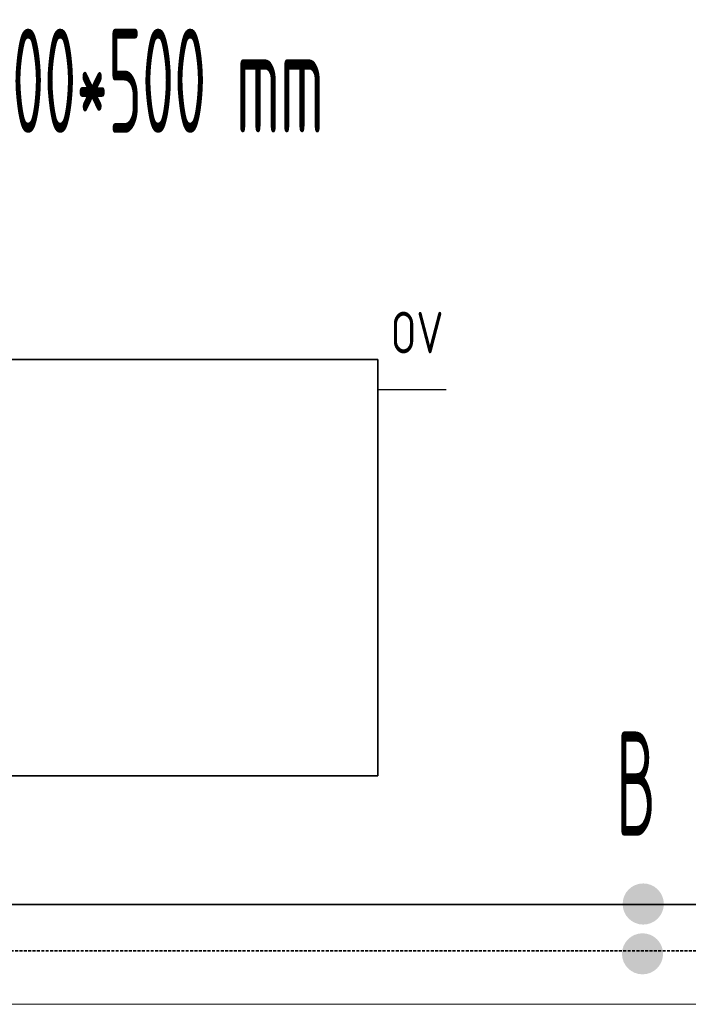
# Model space of a CAD drawing. Header units: millimetres. Extents: x 1279 to 58476, y -6899 to 74987.
# Tile 141 of 157: x 36150 to 36952, y -3829 to -2647. Entities that reach past the tile are written whole.
import ezdxf
from ezdxf.enums import TextEntityAlignment as Align

# ---------------------------------------------------------------- set-up
doc = ezdxf.new("R2010")
doc.units = ezdxf.units.MM
for name, pattern in [('phl_thick', [0]), ('VERDECKT', [9.525, 6.35, -3.175]), ('ČÁRKOVANÁ', [0.75, 0.5, -0.25])]:
    doc.linetypes.add(name, pattern=pattern)
for name, color, linetype, lineweight in [('JS_VYT_POPIS - OBECNĚ', 7, 'Continuous', 5), ('UT_POTRUBI - ZPÁTEČKA', 5, 'ČÁRKOVANÁ', 35), ('UT_SCHÉMA_POPIS', 7, 'VERDECKT', 5), ('UT_SCHÉMA_PŘÍVOD', 10, 'Continuous', 35), ('UT_SCHÉMA_SYMBOLY', 7, 'Continuous', 25), ('UT_SCHÉMA_ZPÁTEČKA', 172, 'VERDECKT', 35), ('UT_ZAŘÍZENÍ - OT', 3, 'Continuous', 35), ('VZT_50 POPIS - OBECNE', 7, 'Continuous', 5)]:
    doc.layers.add(name, color=color, linetype=linetype, lineweight=lineweight)
doc.styles.add('ISO 2.5', font='isocp.shx', dxfattribs={"width": 0.8, "height": 2.5})
doc.styles.add('VZT_POPIS', font='isocp.shx', dxfattribs={"width": 0.6, "height": 125})

msp = doc.modelspace()

# ---------------------------------------------------------------- hatches: boundary and pattern name
at = {"layer": 'UT_SCHÉMA_PŘÍVOD'}
msp.add_hatch(color=256, dxfattribs=at).paths.add_polyline_path([(36873.3, -3708.6, 1), (36922.7, -3708.6, 1)])
at = {"layer": 'UT_SCHÉMA_ZPÁTEČKA', "ltscale": 0.3}
msp.add_hatch(color=256, dxfattribs=at).paths.add_polyline_path([(36921.8, -3768.4, -1), (36872.5, -3768.4, -1)])

# ---------------------------------------------------------------- linework, layer by layer
at = {"layer": 'UT_POTRUBI - ZPÁTEČKA', "ltscale": 7}
msp.add_line((37665.1, -3764.9), (33218.2, -3764.9), dxfattribs=at)
at = {"layer": 'UT_SCHÉMA_PŘÍVOD'}
msp.add_line((37600.7, -3709.1), (33285.2, -3709.1), dxfattribs=at)
at = {"layer": 'UT_SCHÉMA_SYMBOLY'}
msp.add_line((36661.4, -3091.5), (36579.6, -3091.5), dxfattribs=at)
at = {"layer": 'UT_ZAŘÍZENÍ - OT', "linetype": 'Continuous'}
for p, q in [((36579.6, -3054.9), (35379.6, -3054.9)), ((36579.6, -3554.9), (36579.6, -3054.9)), ((35379.6, -3554.9), (36579.6, -3554.9))]:
    msp.add_line(p, q, dxfattribs=at)
at = {"layer": 'VZT_50 POPIS - OBECNE', "linetype": 'phl_thick'}
msp.add_line((1278.8, -3829), (52959, -3829), dxfattribs=at)

# ---------------------------------------------------------------- texts
at = {"layer": 'JS_VYT_POPIS - OBECNĚ', "style": 'VZT_POPIS', "width": 0.5}
msp.add_text('D-OT VK typ 20 - 1200*500 mm', height=125, dxfattribs=at).set_placement((35955.6, -2720.4), align=Align.MIDDLE_CENTER)
msp.add_text('B', height=125, dxfattribs=at).set_placement((36913.5, -3563.9), align=Align.MIDDLE_RIGHT)
at = {"layer": 'UT_SCHÉMA_POPIS', "style": 'ISO 2.5', "width": 0.8}
msp.add_text('OV', height=50, dxfattribs=at).set_placement((36595, -3022.7), align=Align.MIDDLE_LEFT)

doc.saveas('drawing.dxf')
